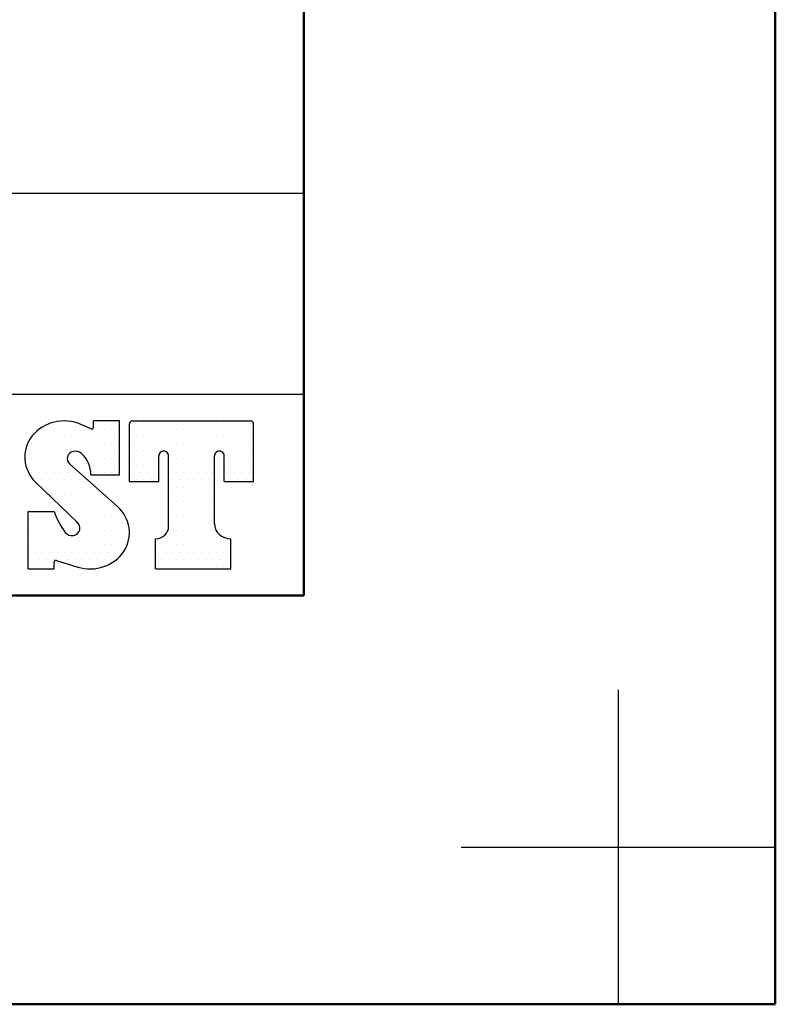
# Model space of a CAD drawing. Header units: millimetres. Extents: x 77107 to 78157, y -2410 to -1668.
# Tile 8 of 21: x 78097 to 78157, y -2410 to -2332. Entities that reach past the tile are written whole.
import ezdxf

# ---------------------------------------------------------------- set-up
doc = ezdxf.new("R2010")
doc.units = ezdxf.units.MM
doc.layers.add('AM_0', color=7, linetype='Continuous', lineweight=50)
for name, color, linetype in [('RAHM2', 1, 'Continuous'), ('RAHM3', 2, 'Continuous'), ('RAHM5', 7, 'Continuous')]:
    doc.layers.add(name, color=color, linetype=linetype)

# ---------------------------------------------------------------- blocks, each defined once
blk = doc.blocks.new('HST_A3')
for points in [[(0, 0), (420, 0), (420, 297), (0, 297)], [(166.959, 273), (25, 273), (25, 13), (405, 13), (405, 273)]]:
    blk.add_lwpolyline(points, close=True)
at = {"layer": 'RAHM2'}
for p, q in [((415, 10), (415, 0)), ((410, 5), (420, 5))]:
    blk.add_line(p, q, dxfattribs=at)
blk = doc.blocks.new('*X57')
at = {"color": 0}
for p, q in [((-12.65, 6.9), (-12.65, 6.9)), ((-12.3625, 6.9), (-12.3625, 6.9)), ((-12.075, 6.9), (-12.075, 6.9)), ((-11.7875, 6.9), (-11.7875, 6.9)), ((-11.5, 6.9), (-11.5, 6.9)), ((-11.2125, 6.9), (-11.2125, 6.9)), ((-10.925, 6.9), (-10.925, 6.9)), ((-10.6375, 6.9), (-10.6375, 6.9)), ((-10.35, 6.9), (-10.35, 6.9)), ((-10.0625, 6.9), (-10.0625, 6.9)), ((-9.775, 6.9), (-9.775, 6.9)), ((-9.4875, 6.9), (-9.4875, 6.9)), ((-9.2, 6.9), (-9.2, 6.9)), ((-8.9125, 6.9), (-8.9125, 6.9)), ((-8.625, 6.9), (-8.625, 6.9)), ((-8.3375, 6.9), (-8.3375, 6.9)), ((-8.05, 6.9), (-8.05, 6.9)), ((-12.9375, 6.325), (-12.9375, 6.325)), ((-12.79375, 6.6125), (-12.79375, 6.6125)), ((-12.65, 6.325), (-12.65, 6.325)), ((-12.50625, 6.6125), (-12.50625, 6.6125)), ((-12.3625, 6.325), (-12.3625, 6.325)), ((-12.21875, 6.6125), (-12.21875, 6.6125)), ((-12.075, 6.325), (-12.075, 6.325)), ((-11.93125, 6.6125), (-11.93125, 6.6125)), ((-11.7875, 6.325), (-11.7875, 6.325)), ((-11.64375, 6.6125), (-11.64375, 6.6125)), ((-11.5, 6.325), (-11.5, 6.325)), ((-11.35625, 6.6125), (-11.35625, 6.6125)), ((-11.2125, 6.325), (-11.2125, 6.325)), ((-11.06875, 6.6125), (-11.06875, 6.6125)), ((-10.925, 6.325), (-10.925, 6.325)), ((-10.78125, 6.6125), (-10.78125, 6.6125)), ((-10.6375, 6.325), (-10.6375, 6.325)), ((-10.49375, 6.6125), (-10.49375, 6.6125)), ((-10.35, 6.325), (-10.35, 6.325)), ((-10.20625, 6.6125), (-10.20625, 6.6125)), ((-10.0625, 6.325), (-10.0625, 6.325)), ((-9.91875, 6.6125), (-9.91875, 6.6125)), ((-9.775, 6.325), (-9.775, 6.325)), ((-9.63125, 6.6125), (-9.63125, 6.6125)), ((-9.4875, 6.325), (-9.4875, 6.325)), ((-9.34375, 6.6125), (-9.34375, 6.6125)), ((-9.2, 6.325), (-9.2, 6.325)), ((-9.05625, 6.6125), (-9.05625, 6.6125)), ((-8.9125, 6.325), (-8.9125, 6.325)), ((-8.76875, 6.6125), (-8.76875, 6.6125)), ((-8.625, 6.325), (-8.625, 6.325)), ((-8.48125, 6.6125), (-8.48125, 6.6125)), ((-8.3375, 6.325), (-8.3375, 6.325)), ((-8.19375, 6.6125), (-8.19375, 6.6125)), ((-8.05, 6.325), (-8.05, 6.325)), ((-12.79375, 6.0375), (-12.79375, 6.0375)), ((-12.50625, 6.0375), (-12.50625, 6.0375)), ((-12.21875, 6.0375), (-12.21875, 6.0375)), ((-11.93125, 6.0375), (-11.93125, 6.0375)), ((-11.64375, 6.0375), (-11.64375, 6.0375)), ((-11.35625, 6.0375), (-11.35625, 6.0375)), ((-11.06875, 6.0375), (-11.06875, 6.0375)), ((-10.78125, 6.0375), (-10.78125, 6.0375)), ((-10.49375, 6.0375), (-10.49375, 6.0375)), ((-10.20625, 6.0375), (-10.20625, 6.0375)), ((-9.91875, 6.0375), (-9.91875, 6.0375)), ((-9.63125, 6.0375), (-9.63125, 6.0375)), ((-9.34375, 6.0375), (-9.34375, 6.0375)), ((-9.05625, 6.0375), (-9.05625, 6.0375)), ((-8.76875, 6.0375), (-8.76875, 6.0375)), ((-8.48125, 6.0375), (-8.48125, 6.0375)), ((-8.19375, 6.0375), (-8.19375, 6.0375)), ((-12.9375, 5.75), (-12.9375, 5.75)), ((-12.65, 5.75), (-12.65, 5.75)), ((-12.3625, 5.75), (-12.3625, 5.75)), ((-12.075, 5.75), (-12.075, 5.75)), ((-11.7875, 5.75), (-11.7875, 5.75)), ((-11.5, 5.75), (-11.5, 5.75)), ((-11.2125, 5.75), (-11.2125, 5.75)), ((-10.925, 5.75), (-10.925, 5.75)), ((-10.6375, 5.75), (-10.6375, 5.75)), ((-10.35, 5.75), (-10.35, 5.75)), ((-10.0625, 5.75), (-10.0625, 5.75)), ((-9.775, 5.75), (-9.775, 5.75)), ((-9.4875, 5.75), (-9.4875, 5.75)), ((-9.2, 5.75), (-9.2, 5.75)), ((-8.9125, 5.75), (-8.9125, 5.75)), ((-8.625, 5.75), (-8.625, 5.75)), ((-8.3375, 5.75), (-8.3375, 5.75)), ((-8.05, 5.75), (-8.05, 5.75)), ((-12.9375, 5.175), (-12.9375, 5.175)), ((-12.79375, 5.4625), (-12.79375, 5.4625)), ((-12.65, 5.175), (-12.65, 5.175)), ((-12.50625, 5.4625), (-12.50625, 5.4625)), ((-12.3625, 5.175), (-12.3625, 5.175)), ((-12.21875, 5.4625), (-12.21875, 5.4625)), ((-12.075, 5.175), (-12.075, 5.175)), ((-11.93125, 5.4625), (-11.93125, 5.4625)), ((-11.7875, 5.175), (-11.7875, 5.175)), ((-11.35625, 5.4625), (-11.35625, 5.4625)), ((-11.2125, 5.175), (-11.2125, 5.175)), ((-11.06875, 5.4625), (-11.06875, 5.4625)), ((-10.925, 5.175), (-10.925, 5.175)), ((-10.78125, 5.4625), (-10.78125, 5.4625)), ((-10.6375, 5.175), (-10.6375, 5.175)), ((-10.49375, 5.4625), (-10.49375, 5.4625)), ((-10.35, 5.175), (-10.35, 5.175)), ((-10.20625, 5.4625), (-10.20625, 5.4625)), ((-10.0625, 5.175), (-10.0625, 5.175)), ((-9.91875, 5.4625), (-9.91875, 5.4625)), ((-9.775, 5.175), (-9.775, 5.175)), ((-9.63125, 5.4625), (-9.63125, 5.4625)), ((-9.05625, 5.4625), (-9.05625, 5.4625)), ((-8.9125, 5.175), (-8.9125, 5.175)), ((-8.76875, 5.4625), (-8.76875, 5.4625)), ((-8.625, 5.175), (-8.625, 5.175)), ((-8.48125, 5.4625), (-8.48125, 5.4625)), ((-8.3375, 5.175), (-8.3375, 5.175)), ((-8.19375, 5.4625), (-8.19375, 5.4625)), ((-8.05, 5.175), (-8.05, 5.175)), ((-12.79375, 4.8875), (-12.79375, 4.8875)), ((-12.50625, 4.8875), (-12.50625, 4.8875)), ((-12.21875, 4.8875), (-12.21875, 4.8875)), ((-11.93125, 4.8875), (-11.93125, 4.8875)), ((-11.35625, 4.8875), (-11.35625, 4.8875)), ((-11.06875, 4.8875), (-11.06875, 4.8875)), ((-10.78125, 4.8875), (-10.78125, 4.8875)), ((-10.49375, 4.8875), (-10.49375, 4.8875)), ((-10.20625, 4.8875), (-10.20625, 4.8875)), ((-9.91875, 4.8875), (-9.91875, 4.8875)), ((-9.63125, 4.8875), (-9.63125, 4.8875)), ((-9.05625, 4.8875), (-9.05625, 4.8875)), ((-8.76875, 4.8875), (-8.76875, 4.8875)), ((-8.48125, 4.8875), (-8.48125, 4.8875)), ((-8.19375, 4.8875), (-8.19375, 4.8875)), ((-12.9375, 4.6), (-12.9375, 4.6)), ((-12.65, 4.6), (-12.65, 4.6)), ((-12.3625, 4.6), (-12.3625, 4.6)), ((-12.075, 4.6), (-12.075, 4.6)), ((-11.7875, 4.6), (-11.7875, 4.6)), ((-11.35625, 4.3125), (-11.35625, 4.3125)), ((-11.2125, 4.6), (-11.2125, 4.6)), ((-11.06875, 4.3125), (-11.06875, 4.3125)), ((-10.925, 4.6), (-10.925, 4.6)), ((-10.78125, 4.3125), (-10.78125, 4.3125)), ((-10.6375, 4.6), (-10.6375, 4.6)), ((-10.49375, 4.3125), (-10.49375, 4.3125)), ((-10.35, 4.6), (-10.35, 4.6)), ((-10.20625, 4.3125), (-10.20625, 4.3125)), ((-10.0625, 4.6), (-10.0625, 4.6)), ((-9.91875, 4.3125), (-9.91875, 4.3125)), ((-9.775, 4.6), (-9.775, 4.6)), ((-9.63125, 4.3125), (-9.63125, 4.3125)), ((-8.9125, 4.6), (-8.9125, 4.6)), ((-8.625, 4.6), (-8.625, 4.6)), ((-8.3375, 4.6), (-8.3375, 4.6)), ((-8.05, 4.6), (-8.05, 4.6)), ((-11.2125, 4.025), (-11.2125, 4.025)), ((-10.925, 4.025), (-10.925, 4.025)), ((-10.6375, 4.025), (-10.6375, 4.025)), ((-10.35, 4.025), (-10.35, 4.025)), ((-10.0625, 4.025), (-10.0625, 4.025)), ((-9.775, 4.025), (-9.775, 4.025)), ((-11.35625, 3.7375), (-11.35625, 3.7375)), ((-11.06875, 3.7375), (-11.06875, 3.7375)), ((-10.78125, 3.7375), (-10.78125, 3.7375)), ((-10.49375, 3.7375), (-10.49375, 3.7375)), ((-10.20625, 3.7375), (-10.20625, 3.7375)), ((-9.91875, 3.7375), (-9.91875, 3.7375)), ((-9.63125, 3.7375), (-9.63125, 3.7375)), ((-11.35625, 3.1625), (-11.35625, 3.1625)), ((-11.2125, 3.45), (-11.2125, 3.45)), ((-11.06875, 3.1625), (-11.06875, 3.1625)), ((-10.925, 3.45), (-10.925, 3.45)), ((-10.78125, 3.1625), (-10.78125, 3.1625)), ((-10.6375, 3.45), (-10.6375, 3.45)), ((-10.49375, 3.1625), (-10.49375, 3.1625)), ((-10.35, 3.45), (-10.35, 3.45)), ((-10.20625, 3.1625), (-10.20625, 3.1625)), ((-10.0625, 3.45), (-10.0625, 3.45)), ((-9.91875, 3.1625), (-9.91875, 3.1625)), ((-9.775, 3.45), (-9.775, 3.45)), ((-9.63125, 3.1625), (-9.63125, 3.1625)), ((-11.2125, 2.875), (-11.2125, 2.875)), ((-10.925, 2.875), (-10.925, 2.875)), ((-10.6375, 2.875), (-10.6375, 2.875)), ((-10.35, 2.875), (-10.35, 2.875)), ((-10.0625, 2.875), (-10.0625, 2.875)), ((-9.775, 2.875), (-9.775, 2.875)), ((-11.35625, 2.5875), (-11.35625, 2.5875)), ((-11.06875, 2.5875), (-11.06875, 2.5875)), ((-10.78125, 2.5875), (-10.78125, 2.5875)), ((-10.49375, 2.5875), (-10.49375, 2.5875)), ((-10.20625, 2.5875), (-10.20625, 2.5875)), ((-9.91875, 2.5875), (-9.91875, 2.5875)), ((-9.63125, 2.5875), (-9.63125, 2.5875)), ((-11.64375, 2.0125), (-11.64375, 2.0125)), ((-11.5, 2.3), (-11.5, 2.3)), ((-11.35625, 2.0125), (-11.35625, 2.0125)), ((-11.2125, 2.3), (-11.2125, 2.3)), ((-11.06875, 2.0125), (-11.06875, 2.0125)), ((-10.925, 2.3), (-10.925, 2.3)), ((-10.78125, 2.0125), (-10.78125, 2.0125)), ((-10.6375, 2.3), (-10.6375, 2.3)), ((-10.49375, 2.0125), (-10.49375, 2.0125)), ((-10.35, 2.3), (-10.35, 2.3)), ((-10.20625, 2.0125), (-10.20625, 2.0125)), ((-10.0625, 2.3), (-10.0625, 2.3)), ((-9.91875, 2.0125), (-9.91875, 2.0125)), ((-9.775, 2.3), (-9.775, 2.3)), ((-9.63125, 2.0125), (-9.63125, 2.0125)), ((-9.4875, 2.3), (-9.4875, 2.3)), ((-9.34375, 2.0125), (-9.34375, 2.0125)), ((-9.2, 2.3), (-9.2, 2.3)), ((-9.05625, 2.0125), (-9.05625, 2.0125)), ((-11.7875, 1.725), (-11.7875, 1.725)), ((-11.5, 1.725), (-11.5, 1.725)), ((-11.2125, 1.725), (-11.2125, 1.725)), ((-10.925, 1.725), (-10.925, 1.725)), ((-10.6375, 1.725), (-10.6375, 1.725)), ((-10.35, 1.725), (-10.35, 1.725)), ((-10.0625, 1.725), (-10.0625, 1.725)), ((-9.775, 1.725), (-9.775, 1.725)), ((-9.4875, 1.725), (-9.4875, 1.725)), ((-9.2, 1.725), (-9.2, 1.725)), ((-8.9125, 1.725), (-8.9125, 1.725)), ((-11.64375, 1.4375), (-11.64375, 1.4375)), ((-11.35625, 1.4375), (-11.35625, 1.4375)), ((-11.06875, 1.4375), (-11.06875, 1.4375)), ((-10.78125, 1.4375), (-10.78125, 1.4375)), ((-10.49375, 1.4375), (-10.49375, 1.4375)), ((-10.20625, 1.4375), (-10.20625, 1.4375)), ((-9.91875, 1.4375), (-9.91875, 1.4375)), ((-9.63125, 1.4375), (-9.63125, 1.4375)), ((-9.34375, 1.4375), (-9.34375, 1.4375)), ((-9.05625, 1.4375), (-9.05625, 1.4375)), ((-11.7875, 1.15), (-11.7875, 1.15)), ((-11.5, 1.15), (-11.5, 1.15)), ((-11.2125, 1.15), (-11.2125, 1.15)), ((-10.925, 1.15), (-10.925, 1.15)), ((-10.6375, 1.15), (-10.6375, 1.15)), ((-10.35, 1.15), (-10.35, 1.15)), ((-10.0625, 1.15), (-10.0625, 1.15)), ((-9.775, 1.15), (-9.775, 1.15)), ((-9.4875, 1.15), (-9.4875, 1.15)), ((-9.2, 1.15), (-9.2, 1.15)), ((-8.9125, 1.15), (-8.9125, 1.15))]:
    blk.add_line(p, q, dxfattribs=at)
blk = doc.blocks.new('*X58')
at = {"color": 0}
for p, q in [((-15.8125, 6.9), (-15.8125, 6.9)), ((-15.525, 6.9), (-15.525, 6.9)), ((-15.2375, 6.9), (-15.2375, 6.9)), ((-14.0875, 6.9), (-14.0875, 6.9)), ((-13.8, 6.9), (-13.8, 6.9)), ((-13.5125, 6.9), (-13.5125, 6.9)), ((-16.675, 6.325), (-16.675, 6.325)), ((-16.3875, 6.325), (-16.3875, 6.325)), ((-16.24375, 6.6125), (-16.24375, 6.6125)), ((-16.1, 6.325), (-16.1, 6.325)), ((-15.95625, 6.6125), (-15.95625, 6.6125)), ((-15.8125, 6.325), (-15.8125, 6.325)), ((-15.66875, 6.6125), (-15.66875, 6.6125)), ((-15.525, 6.325), (-15.525, 6.325)), ((-15.38125, 6.6125), (-15.38125, 6.6125)), ((-15.2375, 6.325), (-15.2375, 6.325)), ((-15.09375, 6.6125), (-15.09375, 6.6125)), ((-14.95, 6.325), (-14.95, 6.325)), ((-14.80625, 6.6125), (-14.80625, 6.6125)), ((-14.6625, 6.325), (-14.6625, 6.325)), ((-14.51875, 6.6125), (-14.51875, 6.6125)), ((-14.375, 6.325), (-14.375, 6.325)), ((-14.23125, 6.6125), (-14.23125, 6.6125)), ((-14.0875, 6.325), (-14.0875, 6.325)), ((-13.94375, 6.6125), (-13.94375, 6.6125)), ((-13.8, 6.325), (-13.8, 6.325)), ((-13.65625, 6.6125), (-13.65625, 6.6125)), ((-13.5125, 6.325), (-13.5125, 6.325)), ((-13.36875, 6.6125), (-13.36875, 6.6125)), ((-16.81875, 6.0375), (-16.81875, 6.0375)), ((-16.53125, 6.0375), (-16.53125, 6.0375)), ((-16.24375, 6.0375), (-16.24375, 6.0375)), ((-15.95625, 6.0375), (-15.95625, 6.0375)), ((-15.66875, 6.0375), (-15.66875, 6.0375)), ((-15.38125, 6.0375), (-15.38125, 6.0375)), ((-15.09375, 6.0375), (-15.09375, 6.0375)), ((-14.80625, 6.0375), (-14.80625, 6.0375)), ((-14.51875, 6.0375), (-14.51875, 6.0375)), ((-14.23125, 6.0375), (-14.23125, 6.0375)), ((-13.94375, 6.0375), (-13.94375, 6.0375)), ((-13.65625, 6.0375), (-13.65625, 6.0375)), ((-13.36875, 6.0375), (-13.36875, 6.0375)), ((-16.9625, 5.75), (-16.9625, 5.75)), ((-16.675, 5.75), (-16.675, 5.75)), ((-16.3875, 5.75), (-16.3875, 5.75)), ((-16.1, 5.75), (-16.1, 5.75)), ((-15.8125, 5.75), (-15.8125, 5.75)), ((-15.525, 5.75), (-15.525, 5.75)), ((-15.2375, 5.75), (-15.2375, 5.75)), ((-14.95, 5.75), (-14.95, 5.75)), ((-14.6625, 5.75), (-14.6625, 5.75)), ((-14.375, 5.75), (-14.375, 5.75)), ((-14.0875, 5.75), (-14.0875, 5.75)), ((-13.8, 5.75), (-13.8, 5.75)), ((-13.5125, 5.75), (-13.5125, 5.75)), ((-16.9625, 5.175), (-16.9625, 5.175)), ((-16.81875, 5.4625), (-16.81875, 5.4625)), ((-16.675, 5.175), (-16.675, 5.175)), ((-16.53125, 5.4625), (-16.53125, 5.4625)), ((-16.3875, 5.175), (-16.3875, 5.175)), ((-16.24375, 5.4625), (-16.24375, 5.4625)), ((-16.1, 5.175), (-16.1, 5.175)), ((-15.95625, 5.4625), (-15.95625, 5.4625)), ((-15.8125, 5.175), (-15.8125, 5.175)), ((-15.66875, 5.4625), (-15.66875, 5.4625)), ((-15.525, 5.175), (-15.525, 5.175)), ((-14.51875, 5.4625), (-14.51875, 5.4625)), ((-14.375, 5.175), (-14.375, 5.175)), ((-14.23125, 5.4625), (-14.23125, 5.4625)), ((-14.0875, 5.175), (-14.0875, 5.175)), ((-13.94375, 5.4625), (-13.94375, 5.4625)), ((-13.8, 5.175), (-13.8, 5.175)), ((-13.65625, 5.4625), (-13.65625, 5.4625)), ((-13.5125, 5.175), (-13.5125, 5.175)), ((-13.36875, 5.4625), (-13.36875, 5.4625)), ((-16.81875, 4.8875), (-16.81875, 4.8875)), ((-16.53125, 4.8875), (-16.53125, 4.8875)), ((-16.24375, 4.8875), (-16.24375, 4.8875)), ((-15.95625, 4.8875), (-15.95625, 4.8875)), ((-15.66875, 4.8875), (-15.66875, 4.8875)), ((-15.38125, 4.8875), (-15.38125, 4.8875)), ((-15.09375, 4.8875), (-15.09375, 4.8875)), ((-14.23125, 4.8875), (-14.23125, 4.8875)), ((-13.94375, 4.8875), (-13.94375, 4.8875)), ((-13.65625, 4.8875), (-13.65625, 4.8875)), ((-13.36875, 4.8875), (-13.36875, 4.8875)), ((-16.675, 4.6), (-16.675, 4.6)), ((-16.3875, 4.6), (-16.3875, 4.6)), ((-16.24375, 4.3125), (-16.24375, 4.3125)), ((-16.1, 4.6), (-16.1, 4.6)), ((-15.95625, 4.3125), (-15.95625, 4.3125)), ((-15.8125, 4.6), (-15.8125, 4.6)), ((-15.66875, 4.3125), (-15.66875, 4.3125)), ((-15.525, 4.6), (-15.525, 4.6)), ((-15.38125, 4.3125), (-15.38125, 4.3125)), ((-15.2375, 4.6), (-15.2375, 4.6)), ((-15.09375, 4.3125), (-15.09375, 4.3125)), ((-14.95, 4.6), (-14.95, 4.6)), ((-14.80625, 4.3125), (-14.80625, 4.3125)), ((-14.6625, 4.6), (-14.6625, 4.6)), ((-14.51875, 4.3125), (-14.51875, 4.3125)), ((-16.1, 4.025), (-16.1, 4.025)), ((-15.8125, 4.025), (-15.8125, 4.025)), ((-15.525, 4.025), (-15.525, 4.025)), ((-15.2375, 4.025), (-15.2375, 4.025)), ((-14.95, 4.025), (-14.95, 4.025)), ((-14.6625, 4.025), (-14.6625, 4.025)), ((-14.375, 4.025), (-14.375, 4.025)), ((-14.0875, 4.025), (-14.0875, 4.025)), ((-15.66875, 3.7375), (-15.66875, 3.7375)), ((-15.38125, 3.7375), (-15.38125, 3.7375)), ((-15.09375, 3.7375), (-15.09375, 3.7375)), ((-14.80625, 3.7375), (-14.80625, 3.7375)), ((-14.51875, 3.7375), (-14.51875, 3.7375)), ((-14.23125, 3.7375), (-14.23125, 3.7375)), ((-13.94375, 3.7375), (-13.94375, 3.7375)), ((-13.65625, 3.7375), (-13.65625, 3.7375)), ((-16.81875, 3.1625), (-16.81875, 3.1625)), ((-16.53125, 3.1625), (-16.53125, 3.1625)), ((-16.24375, 3.1625), (-16.24375, 3.1625)), ((-15.95625, 3.1625), (-15.95625, 3.1625)), ((-15.525, 3.45), (-15.525, 3.45)), ((-15.2375, 3.45), (-15.2375, 3.45)), ((-15.09375, 3.1625), (-15.09375, 3.1625)), ((-14.95, 3.45), (-14.95, 3.45)), ((-14.80625, 3.1625), (-14.80625, 3.1625)), ((-14.6625, 3.45), (-14.6625, 3.45)), ((-14.51875, 3.1625), (-14.51875, 3.1625)), ((-14.375, 3.45), (-14.375, 3.45)), ((-14.23125, 3.1625), (-14.23125, 3.1625)), ((-14.0875, 3.45), (-14.0875, 3.45)), ((-13.94375, 3.1625), (-13.94375, 3.1625)), ((-13.8, 3.45), (-13.8, 3.45)), ((-13.65625, 3.1625), (-13.65625, 3.1625)), ((-13.5125, 3.45), (-13.5125, 3.45)), ((-13.36875, 3.1625), (-13.36875, 3.1625)), ((-16.9625, 2.875), (-16.9625, 2.875)), ((-16.675, 2.875), (-16.675, 2.875)), ((-16.3875, 2.875), (-16.3875, 2.875)), ((-16.1, 2.875), (-16.1, 2.875)), ((-15.8125, 2.875), (-15.8125, 2.875)), ((-14.95, 2.875), (-14.95, 2.875)), ((-14.6625, 2.875), (-14.6625, 2.875)), ((-14.375, 2.875), (-14.375, 2.875)), ((-14.0875, 2.875), (-14.0875, 2.875)), ((-13.8, 2.875), (-13.8, 2.875)), ((-13.5125, 2.875), (-13.5125, 2.875)), ((-13.225, 2.875), (-13.225, 2.875)), ((-16.81875, 2.5875), (-16.81875, 2.5875)), ((-16.53125, 2.5875), (-16.53125, 2.5875)), ((-16.24375, 2.5875), (-16.24375, 2.5875)), ((-15.95625, 2.5875), (-15.95625, 2.5875)), ((-15.66875, 2.5875), (-15.66875, 2.5875)), ((-14.80625, 2.5875), (-14.80625, 2.5875)), ((-14.51875, 2.5875), (-14.51875, 2.5875)), ((-14.23125, 2.5875), (-14.23125, 2.5875)), ((-13.94375, 2.5875), (-13.94375, 2.5875)), ((-13.65625, 2.5875), (-13.65625, 2.5875)), ((-13.36875, 2.5875), (-13.36875, 2.5875)), ((-13.08125, 2.5875), (-13.08125, 2.5875)), ((-16.9625, 2.3), (-16.9625, 2.3)), ((-16.81875, 2.0125), (-16.81875, 2.0125)), ((-16.675, 2.3), (-16.675, 2.3)), ((-16.53125, 2.0125), (-16.53125, 2.0125)), ((-16.3875, 2.3), (-16.3875, 2.3)), ((-16.24375, 2.0125), (-16.24375, 2.0125)), ((-16.1, 2.3), (-16.1, 2.3)), ((-15.95625, 2.0125), (-15.95625, 2.0125)), ((-15.8125, 2.3), (-15.8125, 2.3)), ((-15.66875, 2.0125), (-15.66875, 2.0125)), ((-15.525, 2.3), (-15.525, 2.3)), ((-15.38125, 2.0125), (-15.38125, 2.0125)), ((-15.2375, 2.3), (-15.2375, 2.3)), ((-15.09375, 2.0125), (-15.09375, 2.0125)), ((-14.95, 2.3), (-14.95, 2.3)), ((-14.80625, 2.0125), (-14.80625, 2.0125)), ((-14.6625, 2.3), (-14.6625, 2.3)), ((-14.51875, 2.0125), (-14.51875, 2.0125)), ((-14.375, 2.3), (-14.375, 2.3)), ((-14.23125, 2.0125), (-14.23125, 2.0125)), ((-14.0875, 2.3), (-14.0875, 2.3)), ((-13.94375, 2.0125), (-13.94375, 2.0125)), ((-13.8, 2.3), (-13.8, 2.3)), ((-13.65625, 2.0125), (-13.65625, 2.0125)), ((-13.5125, 2.3), (-13.5125, 2.3)), ((-13.36875, 2.0125), (-13.36875, 2.0125)), ((-13.225, 2.3), (-13.225, 2.3)), ((-13.08125, 2.0125), (-13.08125, 2.0125)), ((-16.9625, 1.725), (-16.9625, 1.725)), ((-16.675, 1.725), (-16.675, 1.725)), ((-16.3875, 1.725), (-16.3875, 1.725)), ((-16.1, 1.725), (-16.1, 1.725)), ((-15.8125, 1.725), (-15.8125, 1.725)), ((-15.525, 1.725), (-15.525, 1.725)), ((-15.2375, 1.725), (-15.2375, 1.725)), ((-14.95, 1.725), (-14.95, 1.725)), ((-14.6625, 1.725), (-14.6625, 1.725)), ((-14.375, 1.725), (-14.375, 1.725)), ((-14.0875, 1.725), (-14.0875, 1.725)), ((-13.8, 1.725), (-13.8, 1.725)), ((-13.5125, 1.725), (-13.5125, 1.725)), ((-13.225, 1.725), (-13.225, 1.725)), ((-16.81875, 1.4375), (-16.81875, 1.4375)), ((-16.53125, 1.4375), (-16.53125, 1.4375)), ((-16.24375, 1.4375), (-16.24375, 1.4375)), ((-15.95625, 1.4375), (-15.95625, 1.4375)), ((-15.66875, 1.4375), (-15.66875, 1.4375)), ((-15.38125, 1.4375), (-15.38125, 1.4375)), ((-15.09375, 1.4375), (-15.09375, 1.4375)), ((-14.80625, 1.4375), (-14.80625, 1.4375)), ((-14.51875, 1.4375), (-14.51875, 1.4375)), ((-14.23125, 1.4375), (-14.23125, 1.4375)), ((-13.94375, 1.4375), (-13.94375, 1.4375)), ((-13.65625, 1.4375), (-13.65625, 1.4375)), ((-16.9625, 1.15), (-16.9625, 1.15)), ((-16.675, 1.15), (-16.675, 1.15)), ((-16.3875, 1.15), (-16.3875, 1.15)), ((-16.1, 1.15), (-16.1, 1.15)), ((-14.95, 1.15), (-14.95, 1.15)), ((-14.6625, 1.15), (-14.6625, 1.15)), ((-14.375, 1.15), (-14.375, 1.15)), ((-14.0875, 1.15), (-14.0875, 1.15))]:
    blk.add_line(p, q, dxfattribs=at)
blk = doc.blocks.new('HSTTITLH')
at = {"layer": 'RAHM3'}
for p, q in [((-6.77, 5.297), (-7.094, 5.44)), ((-5.864, 5.552), (-6.696, 5.552)), ((-6.696, 5.34), (-6.696, 5.552)), ((-5.864, 3.824), (-5.864, 5.552)), ((-5.552, 3.632), (-5.552, 5.456)), ((-5.448, 5.552), (-1.704, 5.552)), ((-1.6, 3.632), (-1.6, 5.456)), ((-4.616, 3.632), (-4.616, 4.448)), ((-4.304, 2.192), (-4.304, 4.448)), ((-2.848, 2.288), (-2.848, 4.448)), ((-2.536, 3.632), (-2.536, 4.448)), ((-7.449, 4.179), (-5.933, 2.829)), ((-5.864, 3.824), (-6.776, 3.824)), ((-7.195, 2.31), (-8.534, 3.604)), ((-5.552, 3.632), (-4.616, 3.632)), ((-2.536, 3.632), (-1.6, 3.632)), ((-8.776, 2.672), (-7.944, 2.672)), ((-8.776, 0.848), (-8.776, 2.672)), ((-4.72, 0.848), (-4.72, 1.808)), ((-2.328, 0.848), (-2.328, 1.808)), ((-7.944, 0.848), (-7.944, 1.071)), ((-7.876, 1.117), (-7.195, 0.907)), ((-8.776, 0.848), (-7.944, 0.848)), ((-4.72, 0.848), (-2.328, 0.848))]:
    blk.add_line(p, q, dxfattribs=at)
for centre, major_axis, start_param, end_param in [((-7.632, 4.4), (1.248, 0), 1.125235, 3.904041), ((-6.748, 5.34), (-0.052, 0), 1.125235, 3.141593), ((-5.448, 5.456), (0.104, 0), 1.570796, 3.141593), ((-1.704, 5.456), (-0.104, 0), -3.141593, -1.570796), ((-7.268, 4.352), (-0.26, 0), -2.350417, 0.802957), ((-7.816, 3.84), (-1.04, 0), -3.141593, -2.350417), ((-4.46, 4.448), (-0.156, 0), -3.141593, 0), ((-2.692, 4.448), (-0.156, 0), -3.141593, 0), ((-6.8, 2), (1.248, 0), -1.893011, 0.802957), ((-5.375, 3.406), (-2.689, 0), 0.300183, 0.597747), ((-7.383, 2.144), (0.26, 0), -2.543845, 0.953616), ((-8.789, 0.315), (2.689, 0), 0.953616, 0.966013), ((-4.72, 2.192), (-0.416, 0), 1.570796, 3.141593), ((-2.328, 2.288), (0.52, 0), 3.141593, 4.712389), ((-5.855, 4.944), (3.12, 0), -1.474415, -1.473517), ((-7.892, 1.071), (-0.052, 0), -1.893011, 0)]:
    blk.add_ellipse(centre, major_axis=major_axis, ratio=0.923077, start_param=start_param, end_param=end_param, dxfattribs=at)
at = {"layer": 'RAHM5'}
for p, q in [((0, 0), (0, 32)), ((-132.904, 12.8), (0, 12.8)), ((-132.904, 6.4), (0, 6.4))]:
    blk.add_line(p, q, dxfattribs=at)
at = {"layer": 'RAHM3', "xscale": 0.8, "yscale": 0.8, "zscale": 0.8}
for name in ['*X58', '*X57']:
    blk.add_blockref(name, (4.8, 0), dxfattribs=at)

msp = doc.modelspace()

# ---------------------------------------------------------------- block references
at = {"layer": 'AM_0', "lineweight": 0, "xscale": 2.5, "yscale": 2.5, "zscale": 2.5}
for name, p in [('HST_A3', (77107.42, -2410.084)), ('HSTTITLH', (78119.92, -2377.584))]:
    msp.add_blockref(name, p, dxfattribs=at)

doc.saveas('drawing.dxf')
